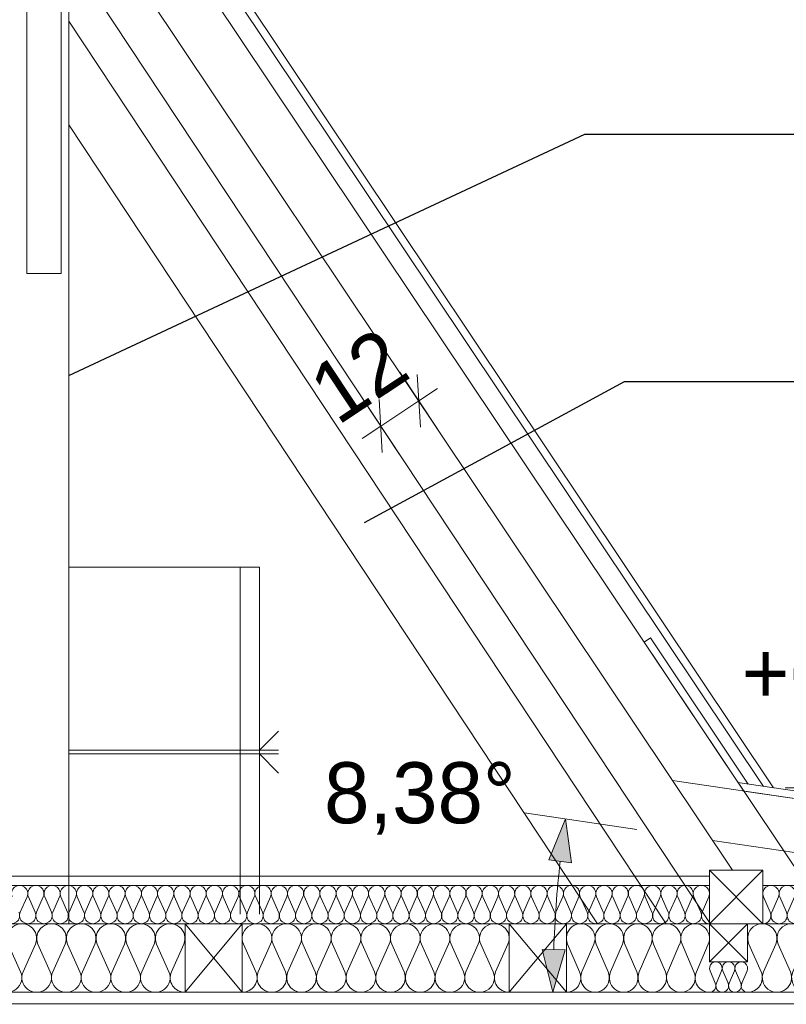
# Model space of a CAD drawing. Extents: x -723047 to -356759, y -30024 to 53940.
# Tile 13 of 121: x -708507 to -706498, y -6811 to -4229. Entities that reach past the tile are written whole.
import ezdxf

# ---------------------------------------------------------------- set-up
doc = ezdxf.new("R2010")
doc.units = 0
doc.header["$MEASUREMENT"] = 0
for name, color, linetype, lineweight in [('0_Nr_Pióra__21', 7, 'Continuous', 9), ('0_Nr_Pióra__5', 7, 'Continuous', 13), ('Arch konstrukcja dachu_Nr_Pióra__46', 5, 'Continuous', 13), ('INWENT KONST. DREWNIANA_Nr_Pióra__21', 7, 'Continuous', 9), ('INWENT OPISY_Nr_Pióra__21', 7, 'Continuous', 9), ('INWENT WYMIARY_Nr_Pióra__21', 7, 'Continuous', 9), ('INWENT.ŚCIANY_Nr_Pióra__21', 7, 'Continuous', 9)]:
    doc.layers.add(name, color=color, linetype=linetype, lineweight=lineweight)
doc.layers.add('Arch ocieplenie', color=7, linetype='Continuous')
doc.layers.add('INWENT WYMIARY', color=7, linetype='Continuous')
for name, color, linetype, lineweight, true_color in [('Arch ocieplenie_Nr_Pióra__44', 7, 'Continuous', 13, 0x029e21), ('Arch stropy_Nr_Pióra__29', 7, 'Continuous', 9, 0x3dad99), ('Arch stropy_Nr_Pióra__44', 7, 'Continuous', 13, 0x029e21), ('Arch stropy_Nr_Pióra__9', 7, 'Continuous', 13, 0x3dad99), ('Istniejące kominy_Nr_Pióra__2', 7, 'Continuous', 13, 0x7f7f7f)]:
    doc.layers.add(name, color=color, linetype=linetype, lineweight=lineweight, true_color=true_color)
doc.styles.add('GENERATED_STYLE_2', font='txt')
doc.dimstyles.new('GENERATED_STYLE__10', dxfattribs={"dimtxt": 0.18, "dimasz": 182.4, "dimexe": 0.18, "dimexo": 0.0625, "dimgap": 0.09, "dimtad": 0, "dimtih": 1, "dimtoh": 1, "dimdec": 4, "dimzin": 0, "dimdsep": 46, "dimcen": 0.09, "dimadec": 0, "dimazin": 0, "dimtfac": 1, "dimtdec": 4, "dimtmove": 0, "dimatfit": 3, "dimldrblk": 'ARROWHEAD_5', "dimfxl": 0, "dimtolj": 1, "dimtzin": 0, "dimarcsym": 0})
doc.dimstyles.new('GENERATED_STYLE__3', dxfattribs={"dimtxt": 160.000002, "dimasz": 91.2, "dimexe": 0.18, "dimexo": 0, "dimgap": 0.09, "dimtad": 1, "dimdec": 0, "dimlfac": 0.1, "dimzin": 0, "dimdsep": 46, "dimtxsty": 'GENERATED_STYLE_2', "dimblk": 'ARROWHEAD_2', "dimblk1": 'ARROWHEAD_2', "dimblk2": 'ARROWHEAD_2', "dimcen": 0.09, "dimclrd": 7, "dimclre": 7, "dimclrt": 7, "dimazin": 0, "dimtfac": 1, "dimtdec": 4, "dimtmove": 2, "dimatfit": 3, "dimfxl": 0, "dimtolj": 1, "dimtzin": 0, "dimarcsym": 0})
doc.dimstyles.new('GENERATED_STYLE__7', dxfattribs={"dimtxt": 160.000002, "dimasz": 110.144928, "dimexe": 0.18, "dimexo": 40, "dimgap": 0.09, "dimtad": 1, "dimtih": 1, "dimtoh": 1, "dimdec": 0, "dimzin": 0, "dimdsep": 46, "dimtxsty": 'GENERATED_STYLE_2', "dimblk": 'ARROWHEAD_5', "dimblk1": 'ARROWHEAD_5', "dimblk2": 'ARROWHEAD_5', "dimcen": 0.09, "dimclrd": 7, "dimclre": 7, "dimclrt": 7, "dimazin": 0, "dimtfac": 1, "dimtdec": 4, "dimtmove": 2, "dimatfit": 3, "dimfxl": 0, "dimtolj": 1, "dimtzin": 0, "dimarcsym": 0})
doc.dimstyles.new('GENERATED_STYLE__8', dxfattribs={"dimtxt": 160.000002, "dimasz": 110.144928, "dimexe": 0.18, "dimexo": 40, "dimgap": 0.09, "dimtad": 1, "dimtih": 1, "dimtoh": 1, "dimdec": 0, "dimzin": 0, "dimdsep": 46, "dimtxsty": 'GENERATED_STYLE_2', "dimblk": 'ARROWHEAD_5', "dimblk1": 'ARROWHEAD_5', "dimblk2": 'ARROWHEAD_5', "dimcen": 0.09, "dimclrd": 7, "dimclre": 7, "dimclrt": 7, "dimazin": 0, "dimtfac": 1, "dimtdec": 4, "dimtmove": 0, "dimatfit": 3, "dimfxl": 0, "dimtolj": 1, "dimtzin": 0, "dimarcsym": 0})

# ---------------------------------------------------------------- blocks, each defined once
blk = doc.blocks.new('Izolacja cieplna 14_81', base_point=(-712699, -6599.6))
at = {"layer": 'Arch ocieplenie_Nr_Pióra__44', "linetype": 'Continuous'}
for p, q in [((-708505.8, -6569.8), (-708488.1, -6529.4)), ((-708484.5, -6529.4), (-708466.8, -6569.8)), ((-708463.2, -6569.8), (-708445.5, -6529.4)), ((-708441.9, -6529.4), (-708424.2, -6569.8)), ((-708420.7, -6569.8), (-708403, -6529.4)), ((-708399.4, -6529.4), (-708381.7, -6569.8)), ((-708378.1, -6569.8), (-708360.4, -6529.4)), ((-708356.8, -6529.4), (-708339.1, -6569.8)), ((-708335.6, -6569.8), (-708317.9, -6529.4)), ((-708314.3, -6529.4), (-708296.6, -6569.8)), ((-708293, -6569.8), (-708275.3, -6529.4)), ((-708271.7, -6529.4), (-708254, -6569.8)), ((-708250.4, -6569.8), (-708232.7, -6529.4)), ((-708229.2, -6529.4), (-708211.5, -6569.8)), ((-708207.9, -6569.8), (-708190.2, -6529.4)), ((-708186.6, -6529.4), (-708168.9, -6569.8)), ((-708165.3, -6569.8), (-708147.6, -6529.4)), ((-708144.1, -6529.4), (-708126.4, -6569.8)), ((-708122.8, -6569.8), (-708105.1, -6529.4)), ((-708101.5, -6529.4), (-708083.8, -6569.8)), ((-708080.2, -6569.8), (-708062.5, -6529.4)), ((-708059, -6529.4), (-708041.3, -6569.8)), ((-708037.7, -6569.8), (-708020, -6529.4)), ((-708016.4, -6529.4), (-707998.7, -6569.8)), ((-707995.1, -6569.8), (-707977.4, -6529.4)), ((-707973.9, -6529.4), (-707956.2, -6569.8)), ((-707952.6, -6569.8), (-707934.9, -6529.4)), ((-707931.3, -6529.4), (-707913.6, -6569.8)), ((-707910, -6569.8), (-707892.3, -6529.4)), ((-707888.7, -6529.4), (-707871, -6569.8)), ((-707867.5, -6569.8), (-707849.8, -6529.4)), ((-707846.2, -6529.4), (-707828.5, -6569.8)), ((-707824.9, -6569.8), (-707807.2, -6529.4)), ((-707803.6, -6529.4), (-707785.9, -6569.8)), ((-707782.4, -6569.8), (-707764.7, -6529.4)), ((-707761.1, -6529.4), (-707743.4, -6569.8)), ((-707739.8, -6569.8), (-707722.1, -6529.4)), ((-707718.5, -6529.4), (-707700.8, -6569.8)), ((-707697.3, -6569.8), (-707679.6, -6529.4)), ((-707676, -6529.4), (-707658.3, -6569.8)), ((-707654.7, -6569.8), (-707637, -6529.4)), ((-707633.4, -6529.4), (-707615.7, -6569.8)), ((-707612.2, -6569.8), (-707594.4, -6529.4)), ((-707590.9, -6529.4), (-707573.2, -6569.8)), ((-707569.6, -6569.8), (-707551.9, -6529.4)), ((-707548.3, -6529.4), (-707530.6, -6569.8)), ((-707527, -6569.8), (-707509.3, -6529.4)), ((-707505.8, -6529.4), (-707488.1, -6569.8)), ((-707484.5, -6569.8), (-707466.8, -6529.4)), ((-707463.2, -6529.4), (-707445.5, -6569.8)), ((-707441.9, -6569.8), (-707424.2, -6529.4)), ((-707420.7, -6529.4), (-707403, -6569.8)), ((-707399.4, -6569.8), (-707381.7, -6529.4)), ((-707378.1, -6529.4), (-707360.4, -6569.8)), ((-707356.8, -6569.8), (-707339.1, -6529.4)), ((-707335.6, -6529.4), (-707317.9, -6569.8)), ((-707314.3, -6569.8), (-707296.6, -6529.4)), ((-707293, -6529.4), (-707275.3, -6569.8)), ((-707271.7, -6569.8), (-707254, -6529.4)), ((-707250.4, -6529.4), (-707232.7, -6569.8)), ((-707229.2, -6569.8), (-707211.5, -6529.4)), ((-707207.9, -6529.4), (-707190.2, -6569.8)), ((-707186.6, -6569.8), (-707168.9, -6529.4)), ((-707165.3, -6529.4), (-707147.6, -6569.8)), ((-707144.1, -6569.8), (-707126.4, -6529.4)), ((-707122.8, -6529.4), (-707105.1, -6569.8)), ((-707101.5, -6569.8), (-707083.8, -6529.4)), ((-707080.2, -6529.4), (-707062.5, -6569.8)), ((-707059, -6569.8), (-707041.3, -6529.4)), ((-707037.7, -6529.4), (-707020, -6569.8)), ((-707016.4, -6569.8), (-706998.7, -6529.4)), ((-706995.1, -6529.4), (-706977.4, -6569.8)), ((-706973.9, -6569.8), (-706956.2, -6529.4)), ((-706952.6, -6529.4), (-706934.9, -6569.8)), ((-706931.3, -6569.8), (-706913.6, -6529.4)), ((-706910, -6529.4), (-706892.3, -6569.8)), ((-706888.7, -6569.8), (-706871, -6529.4)), ((-706867.5, -6529.4), (-706849.8, -6569.8)), ((-706846.2, -6569.8), (-706828.5, -6529.4)), ((-706824.9, -6529.4), (-706807.2, -6569.8)), ((-706803.6, -6569.8), (-706785.9, -6529.4)), ((-706782.4, -6529.4), (-706764.7, -6569.8)), ((-706761.1, -6569.8), (-706743.4, -6529.4)), ((-706739.8, -6529.4), (-706722.1, -6569.8)), ((-706718.5, -6569.8), (-706700.8, -6529.4))]:
    blk.add_line(p, q, dxfattribs=at)
for centre, start_param, end_param in [((-708507.6, -6520.9), 5.870392, 9.837571), ((-708465, -6520.9), 5.870392, 9.837571), ((-708422.4, -6520.9), 5.870392, 9.837571), ((-708379.9, -6520.9), 5.870392, 9.837571), ((-708337.3, -6520.9), 5.870392, 9.837571), ((-708294.8, -6520.9), 5.870392, 9.837571), ((-708252.2, -6520.9), 5.870392, 9.837571), ((-708209.7, -6520.9), 5.870392, 9.837571), ((-708167.1, -6520.9), 5.870392, 9.837571), ((-708124.6, -6520.9), 5.870392, 9.837571), ((-708082, -6520.9), 5.870392, 9.837571), ((-708039.5, -6520.9), 5.870392, 9.837571), ((-707996.9, -6520.9), 5.870392, 9.837571), ((-707954.4, -6520.9), 5.870392, 9.837571), ((-707911.8, -6520.9), 5.870392, 9.837571), ((-707869.3, -6520.9), 5.870392, 9.837571), ((-707826.7, -6520.9), 5.870392, 9.837571), ((-707784.2, -6520.9), 5.870392, 9.837571), ((-707741.6, -6520.9), 5.870392, 9.837571), ((-707699, -6520.9), 5.870392, 9.837571), ((-707656.5, -6520.9), 5.870392, 9.837571), ((-707613.9, -6520.9), 5.870392, 9.837571), ((-707571.4, -6520.9), 5.870392, 9.837571), ((-707528.8, -6520.9), 5.870392, 9.837571), ((-707486.3, -6520.9), 5.870392, 9.837571), ((-707443.7, -6520.9), 5.870392, 9.837571), ((-707401.2, -6520.9), 5.870392, 9.837571), ((-707358.6, -6520.9), 5.870392, 9.837571), ((-707316.1, -6520.9), 5.870392, 9.837571), ((-707273.5, -6520.9), 5.870392, 9.837571), ((-707231, -6520.9), 5.870392, 9.837571), ((-707188.4, -6520.9), 5.870392, 9.837571), ((-707145.9, -6520.9), 5.870392, 9.837571), ((-707103.3, -6520.9), 5.870392, 9.837571), ((-707060.7, -6520.9), 5.870392, 9.837571), ((-707018.2, -6520.9), 5.870392, 9.837571), ((-706975.6, -6520.9), 5.870392, 9.837571), ((-706933.1, -6520.9), 5.870392, 9.837571), ((-706890.5, -6520.9), 5.870392, 9.837571), ((-706848, -6520.9), 5.870392, 9.837571), ((-706805.4, -6520.9), 5.870392, 9.837571), ((-706762.9, -6520.9), 5.870392, 9.837571), ((-706720.3, -6520.9), 5.870392, 9.837571), ((-708528.8, -6578.4), 2.7288, 6.695979), ((-708486.3, -6578.4), 2.7288, 6.695979), ((-708443.7, -6578.4), 2.7288, 6.695979), ((-708401.2, -6578.4), 2.7288, 6.695979), ((-708358.6, -6578.4), 2.7288, 6.695979), ((-708316.1, -6578.4), 2.7288, 6.695979), ((-708273.5, -6578.4), 2.7288, 6.695979), ((-708231, -6578.4), 2.7288, 6.695979), ((-708188.4, -6578.4), 2.7288, 6.695979), ((-708145.9, -6578.4), 2.7288, 6.695979), ((-708103.3, -6578.4), 2.7288, 6.695979), ((-708060.7, -6578.4), 2.7288, 6.695979), ((-708018.2, -6578.4), 2.7288, 6.695979), ((-707975.6, -6578.4), 2.7288, 6.695979), ((-707933.1, -6578.4), 2.7288, 6.695979), ((-707890.5, -6578.4), 2.7288, 6.695979), ((-707848, -6578.4), 2.7288, 6.695979), ((-707805.4, -6578.4), 2.7288, 6.695979), ((-707762.9, -6578.4), 2.7288, 6.695979), ((-707720.3, -6578.4), 2.7288, 6.695979), ((-707677.8, -6578.4), 2.7288, 6.695979), ((-707635.2, -6578.4), 2.7288, 6.695979), ((-707592.7, -6578.4), 2.7288, 6.695979), ((-707550.1, -6578.4), 2.7288, 6.695979), ((-707507.6, -6578.4), 2.7288, 6.695979), ((-707465, -6578.4), 2.7288, 6.695979), ((-707422.4, -6578.4), 2.7288, 6.695979), ((-707379.9, -6578.4), 2.7288, 6.695979), ((-707337.3, -6578.4), 2.7288, 6.695979), ((-707294.8, -6578.4), 2.7288, 6.695979), ((-707252.2, -6578.4), 2.7288, 6.695979), ((-707209.7, -6578.4), 2.7288, 6.695979), ((-707167.1, -6578.4), 2.7288, 6.695979), ((-707124.6, -6578.4), 2.7288, 6.695979), ((-707082, -6578.4), 2.7288, 6.695979), ((-707039.5, -6578.4), 2.7288, 6.695979), ((-706996.9, -6578.4), 2.7288, 6.695979), ((-706954.4, -6578.4), 2.7288, 6.695979), ((-706911.8, -6578.4), 2.7288, 6.695979), ((-706869.3, -6578.4), 2.7288, 6.695979), ((-706826.7, -6578.4), 2.7288, 6.695979), ((-706784.2, -6578.4), 2.7288, 6.695979), ((-706741.6, -6578.4), 2.7288, 6.695979), ((-706699, -6578.4), 2.7288, 4.712389)]:
    blk.add_ellipse(centre, major_axis=(21.3, 0), ratio=0.999587, start_param=start_param, end_param=end_param, dxfattribs=at)
blk = doc.blocks.new('Izolacja cieplna 14_87', base_point=(-708774, -6779.6))
at = {"layer": 'Arch ocieplenie_Nr_Pióra__44', "linetype": 'Continuous'}
for p, q in [((-708770.8, -6653.3), (-708738.4, -6726)), ((-708731.9, -6726), (-708699.5, -6653.3)), ((-708693, -6653.3), (-708660.6, -6726)), ((-708654.1, -6726), (-708621.8, -6653.3)), ((-708615.2, -6653.3), (-708582.9, -6726)), ((-708576.3, -6726), (-708544, -6653.3)), ((-708537.4, -6653.3), (-708505.1, -6726)), ((-708498.6, -6726), (-708466.2, -6653.3)), ((-708459.7, -6653.3), (-708427.3, -6726)), ((-708420.8, -6726), (-708388.4, -6653.3)), ((-708381.9, -6653.3), (-708349.5, -6726)), ((-708343, -6726), (-708310.6, -6653.3)), ((-708304.1, -6653.3), (-708271.8, -6726)), ((-708265.2, -6726), (-708232.9, -6653.3)), ((-708226.3, -6653.3), (-708194, -6726)), ((-708187.4, -6726), (-708155.1, -6653.3)), ((-708148.6, -6653.3), (-708116.2, -6726)), ((-708109.7, -6726), (-708077.3, -6653.3))]:
    blk.add_line(p, q, dxfattribs=at)
for centre, start_param, end_param in [((-708735.2, -6637.9), 5.870392, 9.837571), ((-708657.4, -6637.9), 5.870392, 9.837571), ((-708579.6, -6637.9), 5.870392, 9.837571), ((-708501.8, -6637.9), 5.870392, 9.837571), ((-708424, -6637.9), 5.870392, 9.837571), ((-708346.3, -6637.9), 5.870392, 9.837571), ((-708268.5, -6637.9), 5.870392, 9.837571), ((-708190.7, -6637.9), 5.870392, 9.837571), ((-708112.9, -6637.9), 5.870392, 9.837571), ((-708774, -6741.3), 4.712389, 6.695979), ((-708696.3, -6741.3), 2.7288, 6.695979), ((-708618.5, -6741.3), 2.7288, 6.695979), ((-708540.7, -6741.3), 2.7288, 6.695979), ((-708462.9, -6741.3), 2.7288, 6.695979), ((-708385.2, -6741.3), 2.7288, 6.695979), ((-708307.4, -6741.3), 2.7288, 6.695979), ((-708229.6, -6741.3), 2.7288, 6.695979), ((-708151.8, -6741.3), 2.7288, 6.695979), ((-708074, -6741.3), 2.7288, 4.712389)]:
    blk.add_ellipse(centre, major_axis=(38.9, 0), ratio=0.984395, start_param=start_param, end_param=end_param, dxfattribs=at)
blk = doc.blocks.new('Izolacja cieplna 14_88', base_point=(-707924, -6779.6))
at = {"layer": 'Arch ocieplenie_Nr_Pióra__44', "linetype": 'Continuous'}
for p, q in [((-707920.8, -6653.3), (-707888.4, -6726)), ((-707881.9, -6726), (-707849.5, -6653.3)), ((-707843, -6653.3), (-707810.6, -6726)), ((-707804.1, -6726), (-707771.8, -6653.3)), ((-707765.2, -6653.3), (-707732.9, -6726)), ((-707726.3, -6726), (-707694, -6653.3)), ((-707687.4, -6653.3), (-707655.1, -6726)), ((-707648.6, -6726), (-707616.2, -6653.3)), ((-707609.7, -6653.3), (-707577.3, -6726)), ((-707570.8, -6726), (-707538.4, -6653.3)), ((-707531.9, -6653.3), (-707499.5, -6726)), ((-707493, -6726), (-707460.6, -6653.3)), ((-707454.1, -6653.3), (-707421.8, -6726)), ((-707415.2, -6726), (-707382.9, -6653.3)), ((-707376.3, -6653.3), (-707344, -6726)), ((-707337.4, -6726), (-707305.1, -6653.3)), ((-707298.6, -6653.3), (-707266.2, -6726)), ((-707259.7, -6726), (-707227.3, -6653.3))]:
    blk.add_line(p, q, dxfattribs=at)
for centre, start_param, end_param in [((-707885.2, -6637.9), 5.870392, 9.837571), ((-707807.4, -6637.9), 5.870392, 9.837571), ((-707729.6, -6637.9), 5.870392, 9.837571), ((-707651.8, -6637.9), 5.870392, 9.837571), ((-707574, -6637.9), 5.870392, 9.837571), ((-707496.3, -6637.9), 5.870392, 9.837571), ((-707418.5, -6637.9), 5.870392, 9.837571), ((-707340.7, -6637.9), 5.870392, 9.837571), ((-707262.9, -6637.9), 5.870392, 9.837571), ((-707924, -6741.3), 4.712389, 6.695979), ((-707846.3, -6741.3), 2.7288, 6.695979), ((-707768.5, -6741.3), 2.7288, 6.695979), ((-707690.7, -6741.3), 2.7288, 6.695979), ((-707612.9, -6741.3), 2.7288, 6.695979), ((-707535.2, -6741.3), 2.7288, 6.695979), ((-707457.4, -6741.3), 2.7288, 6.695979), ((-707379.6, -6741.3), 2.7288, 6.695979), ((-707301.8, -6741.3), 2.7288, 6.695979), ((-707224, -6741.3), 2.7288, 4.712389)]:
    blk.add_ellipse(centre, major_axis=(38.9, 0), ratio=0.984395, start_param=start_param, end_param=end_param, dxfattribs=at)
blk = doc.blocks.new('Izolacja cieplna 14_89', base_point=(-707074, -6779.6))
at = {"layer": 'Arch ocieplenie_Nr_Pióra__44', "linetype": 'Continuous'}
for p, q in [((-707070.9, -6653.3), (-707039.7, -6726)), ((-707033.4, -6726), (-707002.2, -6653.3)), ((-706995.9, -6653.3), (-706964.7, -6726)), ((-706958.4, -6726), (-706927.2, -6653.3)), ((-706920.9, -6653.3), (-706889.7, -6726)), ((-706883.4, -6726), (-706852.2, -6653.3)), ((-706845.9, -6653.3), (-706814.7, -6726)), ((-706808.4, -6726), (-706777.2, -6653.3)), ((-706770.9, -6653.3), (-706739.7, -6726)), ((-706733.4, -6726), (-706702.2, -6653.3))]:
    blk.add_line(p, q, dxfattribs=at)
for centre, start_param, end_param in [((-707036.5, -6637.9), 4.299595, 8.266775), ((-706961.5, -6637.9), 4.299595, 8.266775), ((-706886.5, -6637.9), 4.299595, 8.266775), ((-706811.5, -6637.9), 4.299595, 8.266775), ((-706736.5, -6637.9), 4.299595, 8.266775), ((-707074, -6741.3), 3.141593, 5.125182), ((-706999, -6741.3), 1.158004, 5.125183), ((-706924, -6741.3), 1.158004, 5.125183), ((-706849, -6741.3), 1.158004, 5.125183), ((-706774, -6741.3), 1.158004, 5.125183), ((-706699, -6741.3), 1.158004, 3.141593)]:
    blk.add_ellipse(centre, major_axis=(0, 38.3), ratio=0.979573, start_param=start_param, end_param=end_param, dxfattribs=at)
blk = doc.blocks.new('Izolacja cieplna 14_96', base_point=(-705029, -6599.6))
at = {"layer": 'Arch ocieplenie_Nr_Pióra__44', "linetype": 'Continuous'}
for p, q in [((-706539.6, -6569.8), (-706557.3, -6529.4)), ((-706518.3, -6529.4), (-706536, -6569.8)), ((-706497.1, -6569.8), (-706514.8, -6529.4)), ((-706475.8, -6529.4), (-706493.5, -6569.8)), ((-706454.6, -6569.8), (-706472.3, -6529.4)), ((-706433.3, -6529.4), (-706451, -6569.8)), ((-706412.1, -6569.8), (-706429.8, -6529.4)), ((-706390.8, -6529.4), (-706408.5, -6569.8)), ((-706369.6, -6569.8), (-706387.3, -6529.4)), ((-706348.3, -6529.4), (-706366, -6569.8)), ((-706327.1, -6569.8), (-706344.8, -6529.4)), ((-706305.8, -6529.4), (-706323.5, -6569.8)), ((-706284.6, -6569.8), (-706302.3, -6529.4)), ((-706263.3, -6529.4), (-706281, -6569.8)), ((-706242.1, -6569.8), (-706259.8, -6529.4)), ((-706220.8, -6529.4), (-706238.5, -6569.8)), ((-706199.6, -6569.8), (-706217.3, -6529.4)), ((-706178.3, -6529.4), (-706196, -6569.8)), ((-706157.1, -6569.8), (-706174.8, -6529.4)), ((-706135.8, -6529.4), (-706153.5, -6569.8)), ((-706114.6, -6569.8), (-706132.3, -6529.4)), ((-706093.3, -6529.4), (-706111, -6569.8)), ((-706072.1, -6569.8), (-706089.8, -6529.4)), ((-706050.8, -6529.4), (-706068.5, -6569.8)), ((-706029.6, -6569.8), (-706047.3, -6529.4)), ((-706008.3, -6529.4), (-706026, -6569.8)), ((-705987.1, -6569.8), (-706004.8, -6529.4)), ((-705965.8, -6529.4), (-705983.5, -6569.8)), ((-705944.6, -6569.8), (-705962.3, -6529.4)), ((-705923.3, -6529.4), (-705941, -6569.8)), ((-705902.1, -6569.8), (-705919.8, -6529.4)), ((-705880.8, -6529.4), (-705898.5, -6569.8)), ((-705859.6, -6569.8), (-705877.3, -6529.4)), ((-705838.3, -6529.4), (-705856, -6569.8)), ((-705817.1, -6569.8), (-705834.8, -6529.4)), ((-705795.8, -6529.4), (-705813.5, -6569.8)), ((-705774.6, -6569.8), (-705792.3, -6529.4)), ((-705753.3, -6529.4), (-705771, -6569.8)), ((-705732.1, -6569.8), (-705749.8, -6529.4)), ((-705710.8, -6529.4), (-705728.5, -6569.8)), ((-705689.6, -6569.8), (-705707.3, -6529.4)), ((-705668.3, -6529.4), (-705686, -6569.8)), ((-705647.1, -6569.8), (-705664.8, -6529.4)), ((-705625.8, -6529.4), (-705643.5, -6569.8)), ((-705604.6, -6569.8), (-705622.3, -6529.4)), ((-705583.3, -6529.4), (-705601, -6569.8)), ((-705562.1, -6569.8), (-705579.8, -6529.4)), ((-705540.8, -6529.4), (-705558.5, -6569.8)), ((-705519.6, -6569.8), (-705537.3, -6529.4)), ((-705498.3, -6529.4), (-705516, -6569.8)), ((-705477.1, -6569.8), (-705494.8, -6529.4)), ((-705455.8, -6529.4), (-705473.5, -6569.8)), ((-705434.6, -6569.8), (-705452.3, -6529.4)), ((-705413.3, -6529.4), (-705431, -6569.8)), ((-705392.1, -6569.8), (-705409.8, -6529.4)), ((-705370.8, -6529.4), (-705388.5, -6569.8)), ((-705349.6, -6569.8), (-705367.3, -6529.4)), ((-705328.3, -6529.4), (-705346, -6569.8)), ((-705307.1, -6569.8), (-705324.8, -6529.4)), ((-705285.8, -6529.4), (-705303.5, -6569.8)), ((-705264.6, -6569.8), (-705282.3, -6529.4)), ((-705243.3, -6529.4), (-705261, -6569.8)), ((-705222.1, -6569.8), (-705239.8, -6529.4)), ((-705200.8, -6529.4), (-705218.5, -6569.8)), ((-705179.6, -6569.8), (-705197.3, -6529.4)), ((-705158.3, -6529.4), (-705176, -6569.8)), ((-705137.1, -6569.8), (-705154.8, -6529.4)), ((-705115.8, -6529.4), (-705133.5, -6569.8)), ((-705094.6, -6569.8), (-705112.3, -6529.4)), ((-705073.3, -6529.4), (-705091, -6569.8)), ((-705052.1, -6569.8), (-705069.8, -6529.4)), ((-705030.8, -6529.4), (-705048.5, -6569.8))]:
    blk.add_line(p, q, dxfattribs=at)
for centre, start_param, end_param in [((-706537.8, -6520.9), 1.158003, 5.125183), ((-706495.3, -6520.9), 1.158003, 5.125183), ((-706452.8, -6520.9), 1.158003, 5.125183), ((-706410.3, -6520.9), 1.158003, 5.125183), ((-706367.8, -6520.9), 1.158003, 5.125183), ((-706325.3, -6520.9), 1.158003, 5.125183), ((-706282.8, -6520.9), 1.158003, 5.125183), ((-706240.3, -6520.9), 1.158003, 5.125183), ((-706197.8, -6520.9), 1.158003, 5.125183), ((-706155.3, -6520.9), 1.158003, 5.125183), ((-706112.8, -6520.9), 1.158003, 5.125183), ((-706070.3, -6520.9), 1.158003, 5.125183), ((-706027.8, -6520.9), 1.158003, 5.125183), ((-705985.3, -6520.9), 1.158003, 5.125183), ((-705942.8, -6520.9), 1.158003, 5.125183), ((-705900.3, -6520.9), 1.158003, 5.125183), ((-705857.8, -6520.9), 1.158003, 5.125183), ((-705815.3, -6520.9), 1.158003, 5.125183), ((-705772.8, -6520.9), 1.158003, 5.125183), ((-705730.3, -6520.9), 1.158003, 5.125183), ((-705687.8, -6520.9), 1.158003, 5.125183), ((-705645.3, -6520.9), 1.158003, 5.125183), ((-705602.8, -6520.9), 1.158003, 5.125183), ((-705560.3, -6520.9), 1.158003, 5.125183), ((-705517.8, -6520.9), 1.158003, 5.125183), ((-705475.3, -6520.9), 1.158003, 5.125183), ((-705432.8, -6520.9), 1.158003, 5.125183), ((-705390.3, -6520.9), 1.158003, 5.125183), ((-705347.8, -6520.9), 1.158003, 5.125183), ((-705305.3, -6520.9), 1.158003, 5.125183), ((-705262.8, -6520.9), 1.158003, 5.125183), ((-705220.3, -6520.9), 1.158003, 5.125183), ((-705177.8, -6520.9), 1.158003, 5.125183), ((-705135.3, -6520.9), 1.158003, 5.125183), ((-705092.8, -6520.9), 1.158003, 5.125183), ((-705050.3, -6520.9), 1.158003, 5.125183), ((-706559, -6578.3), 0, 1.983589), ((-706516.5, -6578.3), 4.299595, 8.266774), ((-706474, -6578.3), 4.299595, 8.266774), ((-706431.5, -6578.3), 4.299595, 8.266774), ((-706389, -6578.3), 4.299595, 8.266774), ((-706346.5, -6578.3), 4.299595, 8.266774), ((-706304, -6578.3), 4.299595, 8.266774), ((-706261.5, -6578.3), 4.299595, 8.266774), ((-706219, -6578.3), 4.299595, 8.266774), ((-706176.5, -6578.3), 4.299595, 8.266774), ((-706134, -6578.3), 4.299595, 8.266774), ((-706091.5, -6578.3), 4.299595, 8.266774), ((-706049, -6578.3), 4.299595, 8.266774), ((-706006.5, -6578.3), 4.299595, 8.266774), ((-705964, -6578.3), 4.299595, 8.266774), ((-705921.5, -6578.3), 4.299595, 8.266774), ((-705879, -6578.3), 4.299595, 8.266774), ((-705836.5, -6578.3), 4.299595, 8.266774), ((-705794, -6578.3), 4.299595, 8.266774), ((-705751.5, -6578.3), 4.299595, 8.266774), ((-705709, -6578.3), 4.299595, 8.266774), ((-705666.5, -6578.3), 4.299595, 8.266774), ((-705624, -6578.3), 4.299595, 8.266774), ((-705581.5, -6578.3), 4.299595, 8.266774), ((-705539, -6578.3), 4.299595, 8.266774), ((-705496.5, -6578.3), 4.299595, 8.266774), ((-705454, -6578.3), 4.299595, 8.266774), ((-705411.5, -6578.3), 4.299595, 8.266774), ((-705369, -6578.3), 4.299595, 8.266774), ((-705326.5, -6578.3), 4.299595, 8.266774), ((-705284, -6578.3), 4.299595, 8.266774), ((-705241.5, -6578.3), 4.299595, 8.266774), ((-705199, -6578.3), 4.299595, 8.266774), ((-705156.5, -6578.3), 4.299595, 8.266774), ((-705114, -6578.3), 4.299595, 8.266774), ((-705071.5, -6578.3), 4.299595, 8.266774), ((-705029, -6578.3), 4.299596, 6.283185)]:
    blk.add_ellipse(centre, major_axis=(0, -21.3), ratio=0.99917, start_param=start_param, end_param=end_param, dxfattribs=at)
blk = doc.blocks.new('Izolacja cieplna 14_98', base_point=(-706599, -6779.6))
at = {"layer": 'Arch ocieplenie_Nr_Pióra__44', "linetype": 'Continuous'}
for p, q in [((-706683.8, -6755.8), (-706697.6, -6723.5)), ((-706667.1, -6723.5), (-706681, -6755.8)), ((-706650.4, -6755.8), (-706664.3, -6723.5)), ((-706633.8, -6723.5), (-706647.6, -6755.8)), ((-706617.1, -6755.8), (-706631, -6723.5)), ((-706600.4, -6723.5), (-706614.3, -6755.8))]:
    blk.add_line(p, q, dxfattribs=at)
for centre, start_param, end_param in [((-706682.4, -6716.6), 1.158003, 5.125183), ((-706649, -6716.6), 1.158003, 5.125183), ((-706615.7, -6716.6), 1.158003, 5.125183), ((-706699, -6762.6), 0, 1.983589), ((-706665.7, -6762.6), 4.299595, 8.266774), ((-706632.4, -6762.6), 4.299595, 8.266774), ((-706599, -6762.6), 4.299596, 6.283185)]:
    blk.add_ellipse(centre, major_axis=(0, -17), ratio=0.97953, start_param=start_param, end_param=end_param, dxfattribs=at)
blk = doc.blocks.new('Izolacja cieplna 14_99', base_point=(-706291.5, -6779.6))
at = {"layer": 'Arch ocieplenie_Nr_Pióra__44', "linetype": 'Continuous'}
for p, q in [((-706563.8, -6726), (-706595.8, -6653.3)), ((-706525.4, -6653.3), (-706557.4, -6726)), ((-706487, -6726), (-706518.9, -6653.3)), ((-706448.5, -6653.3), (-706480.5, -6726)), ((-706410.1, -6726), (-706442.1, -6653.3)), ((-706371.6, -6653.3), (-706403.6, -6726)), ((-706333.2, -6726), (-706365.2, -6653.3)), ((-706294.8, -6653.3), (-706326.8, -6726))]:
    blk.add_line(p, q, dxfattribs=at)
for centre, start_param, end_param in [((-706560.6, -6637.9), 2.728799, 6.695979), ((-706483.7, -6637.9), 2.728799, 6.695979), ((-706406.9, -6637.9), 2.728799, 6.695979), ((-706330, -6637.9), 2.728799, 6.695979), ((-706599, -6741.3), 1.570796, 3.554385), ((-706522.2, -6741.3), 5.870392, 9.837571), ((-706445.3, -6741.3), 5.870392, 9.837571), ((-706368.4, -6741.3), 5.870392, 9.837571), ((-706291.5, -6741.3), 5.870392, 7.853982)]:
    blk.add_ellipse(centre, major_axis=(-38.4, 0), ratio=0.995978, start_param=start_param, end_param=end_param, dxfattribs=at)
blk = doc.blocks.new('Wymiary_156', base_point=(-706380.9, -6243.5))
at = {"layer": 'INWENT WYMIARY_Nr_Pióra__21', "linetype": 'Continuous'}
blk.add_hatch(color=256, dxfattribs=at).paths.add_polyline_path([(-706380.9, -6243.5), (-706473.7, -6083.5), (-706288.1, -6083.5)], flags=0)
for p, q in [((-706380.9, -6243.5), (-706473.7, -6083.5)), ((-706473.7, -6083.5), (-706288.1, -6083.5)), ((-706288.1, -6083.5), (-706380.9, -6243.5)), ((-706380.9, -6243.5), (-706500.9, -6243.5)), ((-706380.9, -6243.5), (-706260.9, -6243.5))]:
    blk.add_line(p, q, dxfattribs=at)
at = {"layer": 'INWENT WYMIARY_Nr_Pióra__21', "insert": (-706614.3, -6051.5), "char_height": 160, "attachment_point": 7, "style": 'GENERATED_STYLE_2'}
blk.add_mtext('{+6,09}', dxfattribs=at)
blk = doc.blocks.new('*D1150')
at = {"layer": 'INWENT WYMIARY_Nr_Pióra__21', "linetype": 'Continuous'}
for p, q in [((-707411.2, -5303.4), (-707510.5, -5153.3)), ((-707456.6, -5297.6), (-707465.1, -5159.2)), ((-707460.9, -5228.4), (-707411.9, -5196)), ((-707511.3, -5369.7), (-707610.6, -5219.6)), ((-707565.2, -5225.5), (-707556.7, -5363.8)), ((-707560.9, -5294.6), (-707460.9, -5228.4)), ((-707609.9, -5327), (-707560.9, -5294.6))]:
    blk.add_line(p, q, dxfattribs=at)
at = {"layer": 'INWENT WYMIARY_Nr_Pióra__21', "insert": (-707674.3, -5295), "char_height": 160, "attachment_point": 7, "rotation": 33.498, "style": 'GENERATED_STYLE_2'}
blk.add_mtext('{12}', dxfattribs=at)
blk = doc.blocks.new('ARROWHEAD_2')
at = {"color": 0, "linetype": 'Continuous', "lineweight": 0}
for p, q in [((-0.378, -0.655), (0.378, 0.655)), ((0, 0), (-1, 0))]:
    blk.add_line(p, q, dxfattribs=at)
blk = doc.blocks.new('*D1295')
at = {"layer": '0_Nr_Pióra__5', "linetype": 'Continuous'}
for points in [[(-712130.7, -6296.7), (-712178.5, -6191.1), (-712119.3, -6181.3)], [(-712095.3, -6779.6), (-712067.2, -6892.1), (-712127.1, -6891.1)]]:
    blk.add_hatch(color=256, dxfattribs=at).paths.add_polyline_path(points, flags=0)
for p, q in [((-712178.5, -6191.1), (-712119.3, -6181.3)), ((-712130.7, -6296.7), (-712178.5, -6191.1)), ((-712130.7, -6296.7), (-712119.3, -6181.3)), ((-712509, -6352.4), (-712023.1, -6280.8)), ((-712095.3, -6779.6), (-712127.1, -6891.1)), ((-712095.3, -6779.6), (-712067.2, -6892.1)), ((-712067.2, -6892.1), (-712127.1, -6891.1))]:
    blk.add_line(p, q, dxfattribs=at)
for start, end in [(10.3217, 10.8244), (0, 8.3847), (357.5603, 358.063)]:
    blk.add_arc((-715407.2, -6779.6), 3312, start, end, dxfattribs=at)
at = {"layer": '0_Nr_Pióra__21', "insert": (-711944.5, -6253.3), "char_height": 160, "attachment_point": 7, "style": 'GENERATED_STYLE_2'}
blk.add_mtext('{8,38°}', dxfattribs=at)
blk = doc.blocks.new('ARROWHEAD_5')
at = {"color": 0, "linetype": 'Continuous', "lineweight": 0}
blk.add_line((0, 0), (-1, 0), dxfattribs=at)
blk.add_solid([(-1, 0.2679), (0, 0), (-1, -0.2679), (-1, 0.2679)], dxfattribs=at)
blk = doc.blocks.new('*D1296')
at = {"layer": '0_Nr_Pióra__5', "linetype": 'Continuous'}
for points in [[(-707076.1, -6324.9), (-707060.6, -6439.8), (-707120.1, -6432.1)], [(-707109.4, -6779.6), (-707137.4, -6667.1), (-707077.4, -6668.2)]]:
    blk.add_hatch(color=256, dxfattribs=at).paths.add_polyline_path(points, flags=0)
for p, q in [((-706889.1, -6352.4), (-707183.6, -6309)), ((-707076.1, -6324.9), (-707120.1, -6432.1)), ((-707076.1, -6324.9), (-707060.6, -6439.8)), ((-707060.6, -6439.8), (-707120.1, -6432.1)), ((-707109.4, -6779.6), (-707137.4, -6667.1)), ((-707137.4, -6667.1), (-707077.4, -6668.2)), ((-707109.4, -6779.6), (-707077.4, -6668.2))]:
    blk.add_line(p, q, dxfattribs=at)
blk.add_arc((-703990.9, -6779.6), 3118.5, 173.6724, 177.9429, dxfattribs=at)
at = {"layer": '0_Nr_Pióra__21', "insert": (-707709.4, -6366.1), "char_height": 160, "attachment_point": 7, "style": 'GENERATED_STYLE_2'}
blk.add_mtext('{8,38°}', dxfattribs=at)
blk = doc.blocks.new('*D1298')
at = {"layer": '0_Nr_Pióra__5', "linetype": 'Continuous'}
for points in [[(-711682.9, -5507.7), (-711574.8, -5549.6), (-711610.3, -5598)], [(-711149.9, -6499.6), (-711185.1, -6389.2), (-711125.2, -6386.4)]]:
    blk.add_hatch(color=256, dxfattribs=at).paths.add_polyline_path(points, flags=0)
for p, q in [((-711682.9, -5507.7), (-711574.8, -5549.6)), ((-711682.9, -5507.7), (-711610.3, -5598)), ((-711574.8, -5549.6), (-711610.3, -5598)), ((-711185.1, -6389.2), (-711125.2, -6386.4)), ((-711149.9, -6499.6), (-711185.1, -6389.2)), ((-711149.9, -6499.6), (-711125.2, -6386.4))]:
    blk.add_line(p, q, dxfattribs=at)
blk.add_arc((-712339.4, -6499.6), 1189.5, 5.395, 51.107, dxfattribs=at)
at = {"layer": '0_Nr_Pióra__21', "insert": (-711150.7, -5940.9), "char_height": 160, "attachment_point": 7, "style": 'GENERATED_STYLE_2'}
blk.add_mtext('{56,50°}', dxfattribs=at)

msp = doc.modelspace()

# ---------------------------------------------------------------- linework, layer by layer
at = {"layer": 'Arch konstrukcja dachu_Nr_Pióra__46', "linetype": 'Continuous'}
for p, q in [((-706699, -6596.9), (-708381.6, -4054.6)), ((-706639, -6459.6), (-708247, -4054.6)), ((-706699, -6459.6), (-706639, -6459.6)), ((-706699, -6459.6), (-706699, -6596.9))]:
    msp.add_line(p, q, dxfattribs=at)
at = {"layer": 'Arch stropy_Nr_Pióra__29', "linetype": 'Continuous'}
msp.add_line((-705179, -6809.6), (-714219, -6809.6), dxfattribs=at)
at = {"layer": 'Arch stropy_Nr_Pióra__44', "linetype": 'Continuous'}
msp.add_line((-706559, -6499.6), (-704930.4, -6499.6), dxfattribs=at)
at = {"layer": 'Arch stropy_Nr_Pióra__9', "linetype": 'Continuous'}
for p, q in [((-706699, -6474.6), (-712699, -6474.6)), ((-706699, -6499.6), (-712699, -6499.6))]:
    msp.add_line(p, q, dxfattribs=at)
at = {"layer": 'INWENT KONST. DREWNIANA_Nr_Pióra__21', "linetype": 'Continuous'}
for p, q in [((-709699, -1505), (-706530.9, -6243.5)), ((-709699, -1541), (-706557.6, -6239.6)), ((-709699, -1631), (-706377, -6599.6)), ((-708489, -4894.6), (-708489, -3914.6)), ((-708399, -3914.6), (-708399, -4894.6)), ((-708379, -6599.6), (-708379, -4054.6)), ((-708247, -4054.6), (-706639, -6459.6)), ((-706812.6, -6599.6), (-708379, -4232.8)), ((-706992.5, -6599.6), (-708379, -4504.6)), ((-708489, -4894.6), (-708399, -4894.6)), ((-704759, -6524.9), (-706796.2, -6224.6)), ((-704759, -6666.4), (-706691.2, -6381.6)), ((-706559, -6459.6), (-706699, -6459.6)), ((-706699, -6459.6), (-706699, -6599.6)), ((-706699, -6599.6), (-706559, -6459.6)), ((-706559, -6599.6), (-706699, -6459.6)), ((-706559, -6599.6), (-706559, -6459.6)), ((-705029, -6599.6), (-714369, -6599.6)), ((-708074, -6779.6), (-708074, -6599.6)), ((-708074, -6599.6), (-707924, -6599.6)), ((-708074, -6599.6), (-707924, -6779.6)), ((-708074, -6779.6), (-707924, -6599.6)), ((-707924, -6599.6), (-707924, -6779.6)), ((-707224, -6779.6), (-707224, -6599.6)), ((-707224, -6599.6), (-707074, -6599.6)), ((-707224, -6599.6), (-707074, -6779.6)), ((-707224, -6779.6), (-707074, -6599.6)), ((-707074, -6599.6), (-707074, -6779.6)), ((-706699, -6599.6), (-706559, -6599.6)), ((-706699, -6599.6), (-706699, -6699.6)), ((-706599, -6599.6), (-706699, -6599.6)), ((-706699, -6599.6), (-706599, -6699.6)), ((-706699, -6699.6), (-706599, -6599.6)), ((-706599, -6699.6), (-706599, -6599.6)), ((-706559, -6599.6), (-706377, -6599.6)), ((-706699, -6699.6), (-706599, -6699.6)), ((-705029, -6779.6), (-714369, -6779.6)), ((-707924, -6779.6), (-708074, -6779.6)), ((-707074, -6779.6), (-707224, -6779.6))]:
    msp.add_line(p, q, dxfattribs=at)
at = {"layer": 'INWENT.ŚCIANY_Nr_Pióra__21', "linetype": 'Continuous'}
for p, q in [((-706853.9, -5850.3), (-706870.6, -5861.4)), ((-706597.6, -6233.7), (-706853.9, -5850.3)), ((-706609.3, -6252.2), (-706870.6, -5861.4)), ((-704606.7, -6527.1), (-706624.3, -6229.7)), ((-706609.3, -6252.2), (-704609.6, -6546.9))]:
    msp.add_line(p, q, dxfattribs=at)
at = {"layer": 'Istniejące kominy_Nr_Pióra__2', "linetype": 'Continuous'}
for p, q in [((-707879, -5664.6), (-708379, -5664.6)), ((-707929, -6574.6), (-707929, -5664.6)), ((-707879, -6574.6), (-707879, -5664.6)), ((-707879, -6144.6), (-707829, -6094.6)), ((-708379, -6144.6), (-707829, -6144.6)), ((-708379, -6154.6), (-707829, -6154.6)), ((-707879, -6154.6), (-707829, -6204.6))]:
    msp.add_line(p, q, dxfattribs=at)

# ---------------------------------------------------------------- block references
at = {"layer": 'Arch ocieplenie', "color": 104, "linetype": 'Continuous', "lineweight": 13, "true_color": 0x029e21}
for name, p in [('Izolacja cieplna 14_81', (-712699, -6599.6)), ('Izolacja cieplna 14_96', (-705029, -6599.6)), ('Izolacja cieplna 14_87', (-708774, -6779.6)), ('Izolacja cieplna 14_88', (-707924, -6779.6)), ('Izolacja cieplna 14_89', (-707074, -6779.6)), ('Izolacja cieplna 14_99', (-706291.5, -6779.6)), ('Izolacja cieplna 14_98', (-706599, -6779.6))]:
    msp.add_blockref(name, p, dxfattribs=at)
at = {"layer": 'INWENT WYMIARY', "linetype": 'Continuous'}
msp.add_blockref('Wymiary_156', (-706380.9, -6243.5), dxfattribs=at)

# ---------------------------------------------------------------- dimensions: what is measured, and where the dimension line sits
at = {"linetype": 'Continuous'}
for base, center, p1, p2, dimstyle, picture, middle in [((-711291.6, -5936.6), (-712339.4, -6499.6), (-711019, -4504.6), (-706699, -6499.6), 'GENERATED_STYLE__8', '*D1298', (-710833.2, -5860.9)), ((-712104.1, -6537.5), (-715407.2, -6779.6), (-712706.9, -6381.6), (-705029, -6779.6), 'GENERATED_STYLE__7', '*D1295', (-711687.8, -6173.3)), ((-707101, -6551.6), (-703990.9, -6779.6), (-706691.2, -6381.6), (-714369, -6779.6), 'GENERATED_STYLE__7', '*D1296', (-707452.6, -6286.1))]:
    dim = msp.add_angular_dim_3p(base=base, center=center, p1=p1, p2=p2, dimstyle=dimstyle, dxfattribs=at)
    dim.commit()
    dim.dimension.update_dxf_attribs({"geometry": picture, "text_midpoint": middle, "dimtype": 165})
at = {"layer": 'INWENT WYMIARY', "linetype": 'Continuous'}
dim = msp.add_linear_dim(base=(-707560.9, -5294.6), p1=(-707426.5, -5497.7), p2=(-707326.5, -5431.4), angle=33.498, dimstyle='GENERATED_STYLE__3', dxfattribs=at)
dim.commit()
dim.dimension.update_dxf_attribs({"geometry": '*D1150', "text_midpoint": (-707617.2, -5161.3)})

# ---------------------------------------------------------------- leaders
at = {"layer": 'INWENT OPISY_Nr_Pióra__21', "linetype": 'Continuous', "annotation_type": 0, "has_hookline": 1, "hookline_direction": 0}
for points, text_width in [([(-708379, -5161.9), (-707026.1, -4529.2), (-706472.3, -4529.2)], 754.3), ([(-707603.1, -5547.2), (-706921.8, -5177.8), (-706407, -5177.8)], 1337.1)]:
    msp.add_leader(points, dimstyle='GENERATED_STYLE__10', dxfattribs=dict(at, text_width=text_width))

doc.saveas('drawing.dxf')
